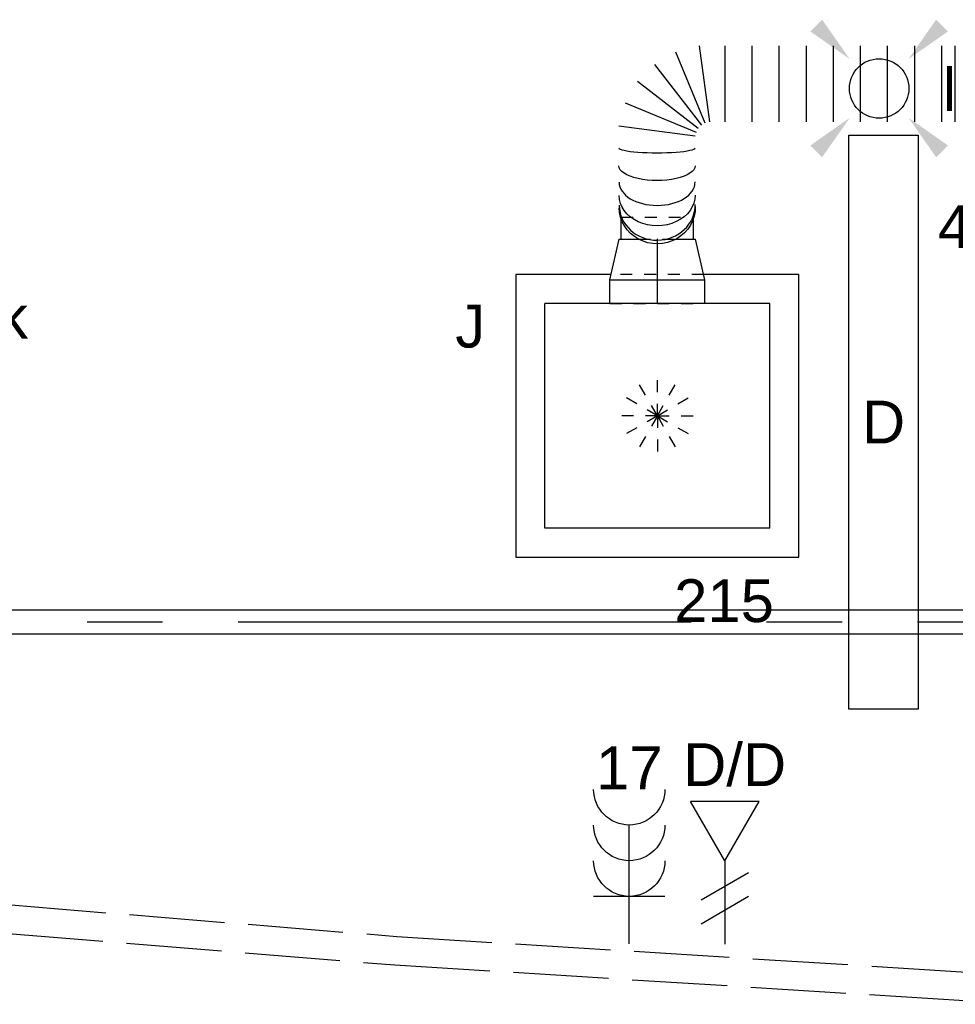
# Model space of a CAD drawing. Extents: x -238421 to 258165, y -34825 to 126331.
# Tile 172 of 239: x 17407 to 19374, y 12217 to 14287. Entities that reach past the tile are written whole.
import ezdxf
from ezdxf.enums import TextEntityAlignment as Align

# ---------------------------------------------------------------- set-up
doc = ezdxf.new("R2010")
doc.units = 0
doc.header["$LTSCALE"] = 50
for name, pattern in [('CENTER2', [28.575, 19.05, -3.175, 3.175, -3.175]), ('E_GOOT3', [5, 4, -1]), ('STREEPJES', [0.1, 0.05, -0.05])]:
    doc.linetypes.add(name, pattern=pattern)
doc.layers.get('0').update_dxf_attribs({"linetype": 'CONTINUOUS'})
for name, color, linetype in [('EL6131--_WG', 2, 'CONTINUOUS'), ('EL6222--', 3, 'CONTINUOUS'), ('EL6311--', 3, 'CONTINUOUS'), ('EL6441--', 3, 'CONTINUOUS'), ('WL524---_D', 153, 'CONTINUOUS'), ('WL524---_HARTLIJN', 8, 'CONTINUOUS'), ('WL570---_TOEVOER', 3, 'CONTINUOUS'), ('WL570---_TOEVOER_RST', 2, 'CONTINUOUS'), ('WL570---_TOEVOER_RST_HL', 1, 'CONTINUOUS'), ('WM570---_TOEVOER_PR', 1, 'CONTINUOUS'), ('WM570---_TOEVOER_RST_PR', 1, 'CONTINUOUS')]:
    doc.layers.add(name, color=color, linetype=linetype)
doc.styles.add('BURO-018', font='ARIAL.TTF', dxfattribs={"height": 90})

# ---------------------------------------------------------------- blocks, each defined once
blk = doc.blocks.new('E001611207146')
at = {"color": 0}
for p, q in [((-12.07, -1.46), (-12.07, 1.46)), ((-12.07, 1.46), (12.07, 1.46)), ((12.07, 1.46), (12.07, -1.46)), ((12.07, -1.46), (-12.07, -1.46))]:
    blk.add_line(p, q, dxfattribs=at)
at = {"color": 0, "linetype": 'Continuous', "style": 'BURO-018'}
for tag, p in [('E_GKAST', (0, 8)), ('E_GROEP', (0, 5)), ('E_SGROEP', (4.5, 5)), ('E_ARMCODE', (0, 0)), ('E_SLET', (4.5, -3))]:
    blk.add_attdef(tag, text='', height=1.8, dxfattribs=at).set_placement(p, align=Align.MIDDLE)
blk = doc.blocks.new('E00411')
at = {"color": 0, "linetype": 'Continuous'}
blk.add_circle((0, 0), 1.25, dxfattribs=at)
for points in [[(-2.892, 2.396), (-2.396, 2.892), (-1.237, 1.237)], [(2.396, 2.892), (2.892, 2.396), (1.237, 1.237)], [(-2.396, -2.892), (-2.892, -2.396), (-1.237, -1.237)], [(2.892, -2.396), (2.396, -2.892), (1.237, -1.237)]]:
    blk.add_solid(points, dxfattribs=at)
at = {"color": 0, "linetype": 'Continuous', "style": 'BURO-018'}
for tag, p in [('E_SLET1', (0, 4.642)), ('E_GROEP', (0, 0)), ('E_GKAST', (0, 0))]:
    blk.add_attdef(tag, text='', height=1.8, dxfattribs=at).set_placement(p, align=Align.MIDDLE)
at = {"color": 0, "linetype": 'Continuous', "style": 'BURO-018', "flags": 1}
for tag in ['E_MATCODE', 'E_SGROEP']:
    blk.add_attdef(tag, text='', height=1.8, dxfattribs=at).set_placement((0, 0), align=Align.MIDDLE)
blk = doc.blocks.new('111304B')
at = {"color": 0, "linetype": 'Continuous'}
for p, q in [((0, 1), (0, 6)), ((-1.5, 3), (1.5, 3))]:
    blk.add_line(p, q, dxfattribs=at)
for centre in [(0, 7.5), (0, 6), (0, 4.5)]:
    blk.add_arc(centre, 1.5, 180, 0, dxfattribs=at)
at = {"color": 0, "linetype": 'Continuous', "style": 'BURO-018'}
for tag, p in [('E_GKAST', (0, 13)), ('E_GROEP', (0, 10)), ('E_SGROEP', (4.5, 10))]:
    blk.add_attdef(tag, text='', height=1.8, dxfattribs=at).set_placement(p, align=Align.MIDDLE)
at = {"color": 0, "linetype": 'Continuous', "style": 'BURO-018', "flags": 1}
for tag, p in [('E_VERMCODE', (13, 10)), ('E_MATCODE', (0, 0))]:
    blk.add_attdef(tag, text='', height=1.8, dxfattribs=at).set_placement(p, align=Align.MIDDLE)
blk = doc.blocks.new('E00153')
at = {"color": 0, "linetype": 'Continuous'}
for p, q in [((-1.443, 7), (1.443, 7)), ((0, 4.5), (-1.443, 7)), ((0, 4.5), (1.443, 7)), ((0, 4.5), (0, 1)), ((-1, 4), (1, 2.845)), ((-1, 3), (1, 1.845))]:
    blk.add_line(p, q, dxfattribs=at)
at = {"color": 7, "style": 'BURO-018'}
for tag, p in [('E_COMMENT1', (-6, 12)), ('E_COMMENT2', (6, 12)), ('E_DCOM1', (-6, 9)), ('E_DCOM2', (6, 9))]:
    blk.add_attdef(tag, text='', height=1.8, dxfattribs=at).set_placement(p, align=Align.MIDDLE)
at = {"color": 0, "style": 'BURO-018'}
blk.add_attdef('E_TEXT1', text='', height=1.8, dxfattribs=at).set_placement((2.5, 6), align=Align.MIDDLE)
at = {"color": 0, "linetype": 'Continuous', "style": 'BURO-018', "flags": 1}
blk.add_attdef('E_MATCODE', text='', height=1.8, dxfattribs=at).set_placement((0, 0), align=Align.MIDDLE)
blk = doc.blocks.new('*U353')
at = {"color": 0, "ltscale": 10}
for p, q in [((-97.3, 297.5, -2757.5), (-297.5, 297.5, -2757.5)), ((-297.5, 297.5, -2757.5), (-297.5, -297.5, -2757.5)), ((297.5, 297.5, -2757.5), (97.3, 297.5, -2757.5)), ((297.5, -297.5, -2757.5), (297.5, 297.5, -2757.5)), ((236.5, 236.5, -2757.5), (-236.5, 236.5, -2757.5)), ((-236.5, -236.5, -2757.5), (-236.5, 236.5, -2757.5)), ((236.5, -236.5, -2757.5), (236.5, 236.5, -2757.5)), ((236.5, -236.5, -2757.5), (-236.5, -236.5, -2757.5)), ((-297.5, -297.5, -2757.5), (297.5, -297.5, -2757.5))]:
    blk.add_line(p, q, dxfattribs=at)
at = {"color": 8, "linetype": 'STREEPJES', "ltscale": 10}
for p, q in [((97.3, 297.5, -2757.5), (-97.3, 297.5, -2757.5)), ((0, 0, -2757.5), (-50, 86.6, -2757.5)), ((0, 0, -2757.5), (0, 100, -2757.5)), ((0, 0, -2757.5), (50, 86.6, -2757.5)), ((0, 0, -2757.5), (-86.6, 50, -2757.5)), ((0, 0, -2757.5), (86.6, 50, -2757.5)), ((0, 0, -2757.5), (-100, 0, -2757.5)), ((0, 0, -2757.5), (-86.6, -50, -2757.5)), ((0, 0, -2757.5), (-50, -86.6, -2757.5)), ((0, 0, -2757.5), (0, -100, -2757.5)), ((0, 0, -2757.5), (50, -86.6, -2757.5)), ((0, 0, -2757.5), (86.6, -50, -2757.5)), ((0, 0, -2757.5), (100, 0, -2757.5))]:
    blk.add_line(p, q, dxfattribs=at)
at = {"layer": 'WL570---_TOEVOER_RST_HL', "linetype": 'CENTER2'}
blk.add_circle((0, 0, -2757.5), 0.075, dxfattribs=at)
at = {"layer": 'WL570---_TOEVOER_RST', "color": 1, "style": 'BURO-018'}
for tag in ['MC', 'Q']:
    blk.add_attdef(tag, text='', height=90, dxfattribs=at).set_placement((0, 0), align=Align.MIDDLE)
at = {"layer": 'WM570---_TOEVOER_RST_PR', "color": 1, "style": 'BURO-018'}
blk.add_attdef('POSNR', text='', height=90, dxfattribs=at).set_placement((0, 0), align=Align.MIDDLE)
blk = doc.blocks.new('*U400')
at = {"color": 0, "ltscale": 10}
for p, q in [((-49.5, 100, -2780), (0, 100, -2780)), ((0, 100, -2780), (85.2, 80, -2780)), ((0, 100, -2780), (0, -100, -2780)), ((0, 100, -2780), (0, -100, -2780)), ((0, 100, -2780), (0, -100, -2780)), ((85.2, 80, -2780), (85.2, 39.2, -2780)), ((85.2, 80, -2780), (85.2, 39.2, -2780)), ((85.2, 76, -2780), (127.8, 76, -2780)), ((85.2, -38.5, -2780), (85.2, -80, -2780)), ((85.2, -38.5, -2780), (85.2, -80, -2780)), ((0, -100, -2780), (85.2, -80, -2780)), ((85.2, -76, -2780), (129.5, -76, -2780)), ((-49.5, -100, -2780), (0, -100, -2780))]:
    blk.add_line(p, q, dxfattribs=at)
at = {"color": 8, "linetype": 'STREEPJES', "ltscale": 10}
for p, q in [((-49.5, 100, -2780), (-49.5, -100, -2780)), ((127.8, 76, -2780), (131.9, 76, -2780)), ((131.9, 76, -2780), (131.9, -76, -2780)), ((131.9, 76, -2780), (131.9, -76, -2780)), ((85.2, 39.2, -2780), (85.2, -38.5, -2780)), ((85.2, 39.2, -2780), (85.2, -38.5, -2780)), ((129.5, -76, -2780), (131.9, -76, -2780))]:
    blk.add_line(p, q, dxfattribs=at)
at = {"layer": 'WL570---_TOEVOER_RST_HL', "linetype": 'CENTER2'}
for p, q in [((-49.5, 0, -2780), (0, 0, -2780)), ((0, 0, -2780), (85.2, 0, -2780))]:
    blk.add_line(p, q, dxfattribs=at)
blk.add_circle((85.2, 0, -2780), 0.075, dxfattribs=at)
at = {"layer": 'WM570---_TOEVOER_RST_PR', "color": 1, "style": 'BURO-018'}
blk.add_attdef('POSNR', text='', height=90, dxfattribs=at).set_placement((0, 0), align=Align.MIDDLE)
blk = doc.blocks.new('*U403')
at = {"color": 0, "ltscale": 10}
for p, q in [((547.2, 110, -2960), (707.2, 89, -2960)), ((632.1, -41.1, -2960), (533.8, 86.9, -2960)), ((540.3, 93.4, -2960), (668.3, -4.9, -2960)), ((693.9, 39.5, -2960), (544.8, 101.2, -2960)), ((0, 80, -2960), (0, -80, -2960)), ((28.5, 80, -2960), (28.5, -80, -2960)), ((85.4, 80, -2960), (85.4, -80, -2960)), ((142.4, 80, -2960), (142.4, -80, -2960)), ((199.3, 80, -2960), (199.3, -80, -2960)), ((256.3, 80, -2960), (256.3, -80, -2960)), ((313.2, 80, -2960), (313.2, -80, -2960)), ((370.2, 80, -2960), (370.2, -80, -2960)), ((427.1, 80, -2960), (427.1, -80, -2960)), ((484.1, 80, -2960), (484.1, -80, -2960)), ((538.2, -80, -2960), (517.1, 80, -2960)), ((525.9, 82.4, -2960), (587.7, -66.7, -2960))]:
    blk.add_line(p, q, dxfattribs=at)
at = {"color": 0, "ltscale": 10, "extrusion": (0, 0, -1)}
for centre, major_axis, ratio, start_param, end_param in [((626.7, 259.1, -2960), (-80, -1.1), 0.965242, 0, 3.141593), ((626.9, 234.2, -2960), (-80, -0.4), 0.799046, 0.001113, 3.142706), ((627.1, 172.3, -2960), (-80, -0.1), 0.385242, 0.000228, 3.141821)]:
    blk.add_ellipse(centre, major_axis=major_axis, ratio=ratio, start_param=start_param, end_param=end_param, dxfattribs=at)
at = {"color": 0, "ltscale": 10}
for centre, major_axis, ratio, start_param, end_param in [((626.8, 254, -2960), (80, 0.8), 0.930905, 0.003514, 3.138078), ((627, 206.4, -2960), (80, 0.2), 0.612947, 0.000495, 3.142087), ((627.2, 134.3, -2960), (80, 0), 0.131387, 0.000067, 3.14166)]:
    blk.add_ellipse(centre, major_axis=major_axis, ratio=ratio, start_param=start_param, end_param=end_param, dxfattribs=at)
at = {"layer": 'WM570---_TOEVOER_PR', "color": 1, "style": 'BURO-018'}
blk.add_attdef('POSNR', text='', height=90, dxfattribs=at).set_placement((0, 0), align=Align.MIDDLE)
blk = doc.blocks.new('*U1308')
at = {"color": 0, "ltscale": 10}
for p, q in [((0, 25, -2750), (5549.8, 25, -2750)), ((0, -25, -2750), (5549.8, -25, -2750))]:
    blk.add_line(p, q, dxfattribs=at)
at = {"layer": 'WL524---_HARTLIJN', "linetype": 'CENTER2'}
blk.add_line((0, 0, -2750), (5580.8, 0, -2750), dxfattribs=at)
at = {"layer": 'WL524---_D', "color": 1, "style": 'BURO-018'}
blk.add_attdef('POSNR', text='', height=90, dxfattribs=at).set_placement((0, 0), align=Align.MIDDLE)

msp = doc.modelspace()

# ---------------------------------------------------------------- linework, layer by layer
at = {"layer": 'EL6131--_WG', "linetype": 'E_GOOT3'}
for p, q in [((17389.25028, 12425.89609, 3000), (18200.46552, 12359.71875, 3000)), ((17382.74996, 12366.22705, 3000), (18196.15579, 12299.87101, 3000)), ((18200.46552, 12359.71875, 3000), (19526.34033, 12276.90687, 3000)), ((18196.15579, 12299.87101, 3000), (19522.72365, 12217.01584, 3000))]:
    msp.add_line(p, q, dxfattribs=at)

# ---------------------------------------------------------------- block references
at = {"layer": 'EL6222--'}
ref = msp.add_blockref('111304B', (18688.93853, 12294.00084), dxfattribs=dict(at, xscale=-50, yscale=50, zscale=50))
ref.add_attrib('E_GROEP', '17', dxfattribs={"layer": '0', "color": 1, "linetype": 'Continuous', "height": 90, "style": 'BURO-018'}).set_placement((18688.93853, 12714.19047), align=Align.MIDDLE)
at = {"layer": 'EL6311--'}
ref = msp.add_blockref('E00411', (19214.26887, 14142.73942), dxfattribs=dict(at, xscale=50, yscale=50, zscale=50))
ref.add_attrib('E_SLET1', 'l', dxfattribs={"layer": '0', "color": 1, "linetype": 'Continuous', "height": 90, "style": 'BURO-018'}).set_placement((19362.12724, 14142.73942), align=Align.MIDDLE)
ref = msp.add_blockref('E001611207146', (19223.51839, 13441.28426), dxfattribs=dict(at, xscale=50, yscale=50, zscale=50, rotation=90))
ref.add_attrib('E_ARMCODE', 'D', dxfattribs={"layer": '0', "color": 1, "linetype": 'Continuous', "height": 90, "style": 'BURO-018'}).set_placement((19223.51839, 13441.28426), align=Align.MIDDLE)
ref.add_attrib('E_SLET', 'l', dxfattribs={"layer": '0', "color": 1, "linetype": 'Continuous', "height": 90, "style": 'BURO-018'}).set_placement((19446.92777, 13851.64665), align=Align.MIDDLE)
ref.add_attrib('E_GROEP', '4', dxfattribs={"layer": '0', "color": 1, "linetype": 'Continuous', "height": 90, "style": 'BURO-018'}).set_placement((19372.53643, 13851.94484), align=Align.MIDDLE)
ref = msp.add_blockref('E001611207146', (17154.28644, 13309.79408), dxfattribs=dict(at, xscale=50, yscale=50, zscale=50, rotation=90))
ref.add_attrib('E_ARMCODE', 'D', dxfattribs={"layer": '0', "color": 1, "linetype": 'Continuous', "height": 90, "style": 'BURO-018'}).set_placement((17154.28644, 13309.79408), align=Align.MIDDLE)
ref.add_attrib('E_SLET', 'k', dxfattribs={"layer": '0', "color": 1, "linetype": 'Continuous', "height": 90, "style": 'BURO-018'}).set_placement((17393.06014, 13664.2909), align=Align.MIDDLE)
ref.add_attrib('E_GROEP', '4', dxfattribs={"layer": '0', "color": 1, "linetype": 'Continuous', "height": 90, "style": 'BURO-018'}).set_placement((17309.02552, 13663.72773), align=Align.MIDDLE)
at = {"layer": 'EL6441--'}
ref = msp.add_blockref('E00153', (18889.90995, 12293.40009), dxfattribs=dict(at, xscale=-50, yscale=50, zscale=50))
ref.add_attrib('E_TEXT1', 'D/D', dxfattribs={"layer": '0', "color": 1, "height": 90, "style": 'BURO-018'}).set_placement((18910.41841, 12722.78637), align=Align.MIDDLE)
at = {"layer": 'WL524---_D'}
msp.add_blockref('*U1308', (15008.8424, 13021.34115, 2750), dxfattribs=at)
at = {"layer": 'WL570---_TOEVOER', "rotation": 180}
msp.add_blockref('*U403', (19374.37012, 14152.22613, 2960), dxfattribs=at)
at = {"layer": 'WL570---_TOEVOER_RST', "rotation": 90}
msp.add_blockref('*U400', (18747.8995, 13740.38457, 2780), dxfattribs=at)
at = {"layer": 'WL570---_TOEVOER_RST'}
ref = msp.add_blockref('*U353', (18747.8995, 13454.38457, 2757.5), dxfattribs=at)
ref.add_attrib('Q', '215', dxfattribs={"color": 1, "height": 90, "style": 'BURO-018'}).set_placement((18888.18523, 13065.72437), align=Align.MIDDLE)
ref.add_attrib('MC', 'J', dxfattribs={"color": 1, "height": 90, "style": 'BURO-018'}).set_placement((18354.53348, 13642.28697), align=Align.MIDDLE)

doc.saveas('drawing.dxf')
